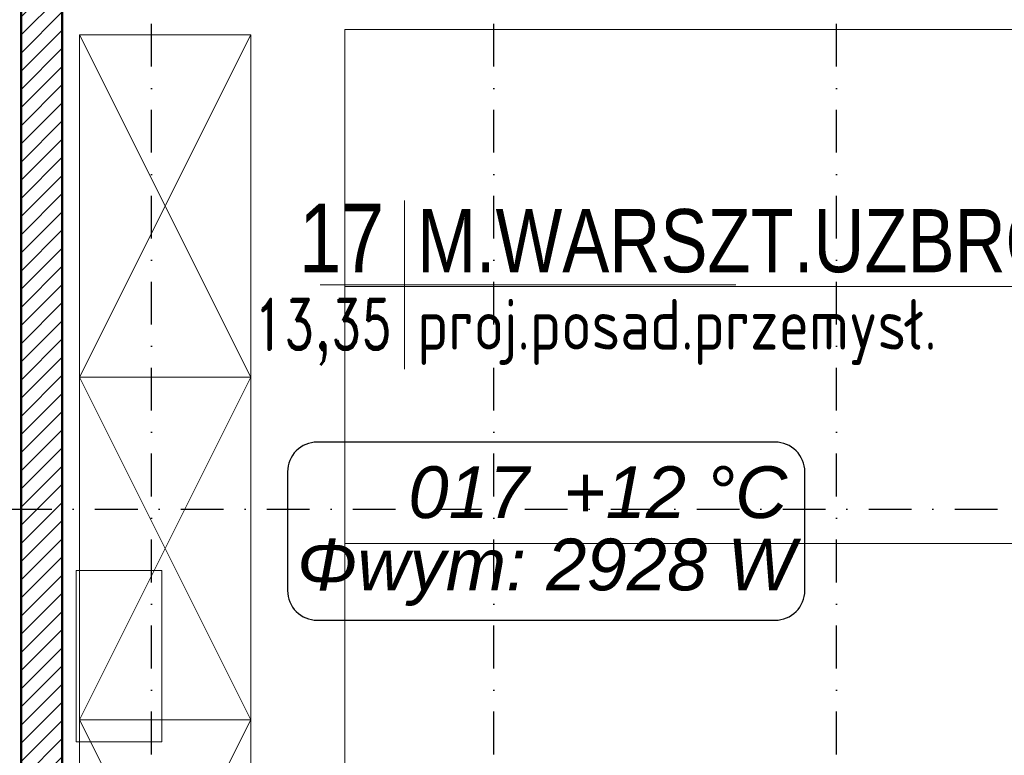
# Model space of a CAD drawing. Header units: centimetres. Extents: x -2715 to 104803, y -2927 to 32152.
# Tile 59 of 72: x 88797 to 89085, y -349 to -134. Entities that reach past the tile are written whole.
import ezdxf
from ezdxf.enums import TextEntityAlignment as Align
from ezdxf.lldxf.tags import DXFTag

# ---------------------------------------------------------------- set-up
doc = ezdxf.new("R2010")
doc.units = ezdxf.units.CM
doc.header["$MEASUREMENT"] = 0
doc.linetypes.add('DASHDOT2', pattern=[0.5, 0.25, -0.125, 0, -0.125])
for name, color, linetype, lineweight in [('0_TXT', 252, 'Continuous', 15), ('0_TXT niewidoczne', 252, 'Continuous', 15), ('1_ doors proj.', 252, 'Continuous', 15), ('1_ hatch proj.', 252, 'Continuous', 9), ('1_ przerywana  S_CONSTRUCTION', 252, 'DASHDOT2', 25), ('1_ wall STRUCT proj.', 252, 'Continuous', 50), ('2_ equipment proj._skrzynie', 252, 'Continuous', 9), ('3_ PPOŻ  opisy', 252, 'Continuous', 18)]:
    doc.layers.add(name, color=color, linetype=linetype, lineweight=lineweight)
doc.layers.add('IS_Text_Konstrukcji', color=7, linetype='Continuous')
doc.styles.get("Standard").update_dxf_attribs({"font": 'ARIALN.TTF'})
doc.styles.add('TXT_D', font='arial.ttf')
doc.styles.add('TXT_M', font='romans.shx', dxfattribs={"width": 0.75, "oblique": 15})
doc.styles.add('TXT_S', font='romand.shx')
tags = doc.linetypes.add('Dash', pattern=[15, 10, -5]).pattern_tags.tags
tags[6:7] = [DXFTag(74, 4), DXFTag(75, 0), DXFTag(340, '0'), DXFTag(46, 0.0), DXFTag(50, 0.0), DXFTag(44, 0.0), DXFTag(45, 0.0)]
tags[4:5] = [DXFTag(74, 4), DXFTag(75, 0), DXFTag(340, '0'), DXFTag(46, 0.0), DXFTag(50, 0.0), DXFTag(44, 0.0), DXFTag(45, 0.0)]
tags = doc.linetypes.add('SOLID', pattern=[10, 10, 0]).pattern_tags.tags
tags[6:7] = [DXFTag(74, 4), DXFTag(75, 0), DXFTag(340, '0'), DXFTag(46, 0.0), DXFTag(50, 0.0), DXFTag(44, 0.0), DXFTag(45, 0.0)]
tags[4:5] = [DXFTag(74, 4), DXFTag(75, 0), DXFTag(340, '0'), DXFTag(46, 0.0), DXFTag(50, 0.0), DXFTag(44, 0.0), DXFTag(45, 0.0)]

# ---------------------------------------------------------------- blocks, each defined once
blk = doc.blocks.new('vcfnbvcnbvm')
at = {"linetype": 'Dash', "ltscale": 20}
for points in [[(-205, 6), (-5, 6), (-5, 306), (-205, 306), (-205, 6)], [(-205, 231), (-5, 231)], [(-205, 156), (-5, 156)], [(-205, 81), (-5, 81)]]:
    blk.add_lwpolyline(points, dxfattribs=at)
for points in [[(-210, 6), (-205, 6), (-205, -6), (-210, -6), (-210, 6)], [(-210, 6), (-205, 6), (-205, -6), (-210, -6), (-210, 6)], [(-205, 4), (-5, 4), (-5, -4), (-205, -4), (-205, 6)], [(0, 6), (-5, 6), (-5, -6), (0, -6), (0, 6)], [(0, 6), (-5, 6), (-5, -6), (0, -6), (0, 6)]]:
    blk.add_lwpolyline(points)
blk = doc.blocks.new('MET')
at = {"layer": '0_TXT niewidoczne'}
for p, q in [((0, -20), (0, 20)), ((-20, 0), (78.66, 0))]:
    blk.add_line(p, q, dxfattribs=at)
at = {"style": 'TXT_D', "width": 0.8, "flags": 4}
blk.add_attdef('NUMER', text='', height=15, dxfattribs=at).set_placement((-6.73, 3.76), align=Align.RIGHT)
blk.add_attdef('NAZWA', (4.15, 3.76), '', height=15, dxfattribs=at)
at = {"layer": '0_TXT niewidoczne', "style": 'TXT_M', "width": 0.8, "flags": 4}
blk.add_attdef('M2', text='', height=12, dxfattribs=at).set_placement((-6.06, -15.36), align=Align.RIGHT)
blk.add_attdef('POSADZKA', (4.15, -15.36), '', height=12, dxfattribs=at)
blk = doc.blocks.new('vcvcbv')
blk.add_lwpolyline([(-100, 50), (0, 50), (0, 0), (-100, 0), (-100, 50)])
at = {"linetype": 'Dash', "ltscale": 10}
blk.add_lwpolyline([(-100, 0), (0, 50), (0, 0), (-100, 50), (-100, 0)], dxfattribs=at)
blk = doc.blocks.new('sdadsfsdfd')
at = {"layer": '2_ equipment proj._skrzynie', "rotation": 90}
for p in [(1636, -609.51), (1636, -709.51), (1636, -809.51)]:
    blk.add_blockref('vcvcbv', p, dxfattribs=at)

msp = doc.modelspace()

# ---------------------------------------------------------------- hatches: boundary and pattern name
at = {"layer": '1_ hatch proj.'}
h = msp.add_hatch(dxfattribs=at)
h.set_pattern_fill('ANSI31', color=256, scale=30)
h.set_pattern_definition([(45, (-154, -2e-12), (-2.65165043, 2.65165043), [])])
h.paths.add_polyline_path([(88809.55, -449.07), (88797.55, -449.07), (88797.55, -54.07), (89158.55, -54.07), (89158.55, -66.07), (88809.55, -66.07)])

# ---------------------------------------------------------------- linework, layer by layer
at = {"layer": '1_ przerywana  S_CONSTRUCTION', "ltscale": 50}
for points in [[(88835.55, -449.07), (88835.55, 681.93)], [(88935.55, -449.07), (88935.55, 681.93)], [(89035.55, -449.07), (89035.55, 681.93)], [(86685.55, -277.07), (89183.55, -277.07)]]:
    msp.add_lwpolyline(points, dxfattribs=at)
at = {"layer": '1_ wall STRUCT proj.'}
msp.add_lwpolyline([(88809.55, -449.07), (88797.55, -449.07), (88797.55, -54.07), (89158.55, -54.07), (89158.55, -66.07), (88809.55, -66.07)], close=True, dxfattribs=at)
at = {"layer": '3_ PPOŻ  opisy', "linetype": 'Continuous', "lineweight": 20, "ltscale": 3}
msp.add_lwpolyline([(88838.61, -345.02), (88838.61, -295.02), (88813.61, -295.02), (88813.61, -345.02), (88838.61, -345.02)], dxfattribs=at)
at = {"layer": 'IS_Text_Konstrukcji', "linetype": 'SOLID'}
msp.add_lwpolyline([(88883.97, -309.5), (89017.63, -309.5, 0.414214), (89026.3, -300.83), (89026.3, -266.17, 0.414214), (89017.63, -257.5), (88883.97, -257.5, 0.414214), (88875.3, -266.17), (88875.3, -300.83, 0.414214), (88883.97, -309.5)], format="xyb", dxfattribs=at)

# ---------------------------------------------------------------- block references
at = {"layer": '0_TXT'}
ref = msp.add_blockref('MET', (88909.44, -211.6), dxfattribs=dict(at, xscale=1.23, yscale=1.23, zscale=1.23, rotation=359.9999999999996))
ref.add_attrib('NUMER', '17', dxfattribs={"layer": '0', "height": 20, "style": 'TXT_D', "width": 0.8, "flags": 4}).set_placement((88903.48, -207.91), align=Align.RIGHT)
ref.add_attrib('NAZWA', 'M.WARSZT.UZBROJ.', (88913.13, -207.91), dxfattribs={"layer": '0', "height": 18.45, "style": 'TXT_D', "width": 0.8, "flags": 4})
ref.add_attrib('M2', '13,35', dxfattribs={"layer": '0', "height": 14.76, "style": 'TXT_S', "width": 0.7, "flags": 4}).set_placement((88905.75, -230.5), align=Align.RIGHT)
ref.add_attrib('POSADZKA', 'proj.posad.przemysł.', (88913.13, -230.5), dxfattribs={"layer": '0', "color": 150, "height": 14.76, "style": 'TXT_S', "width": 0.8, "flags": 4})
at = {"layer": '1_ doors proj.'}
msp.add_blockref('vcfnbvcnbvm', (89097.05, -443.07), dxfattribs=at)
at = {"layer": '2_ equipment proj._skrzynie'}
msp.add_blockref('sdadsfsdfd', (87228.55, 470.93), dxfattribs=at)

# ---------------------------------------------------------------- texts
at = {"layer": 'IS_Text_Konstrukcji', "linetype": 'SOLID', "char_height": 15.12}
for s, insert, attachment_point in [('\\fArial|b0|i1;+12 °C', (88955.8, -279.9), 7), ('\\fArial|b0|i1;017', (88945.8, -279.9), 9), ('\\fArial|b0|i1;Φwym: 2928 W', (88950.8, -285.66), 2)]:
    msp.add_mtext(s, dxfattribs=dict(at, insert=insert, attachment_point=attachment_point))

doc.saveas('drawing.dxf')
